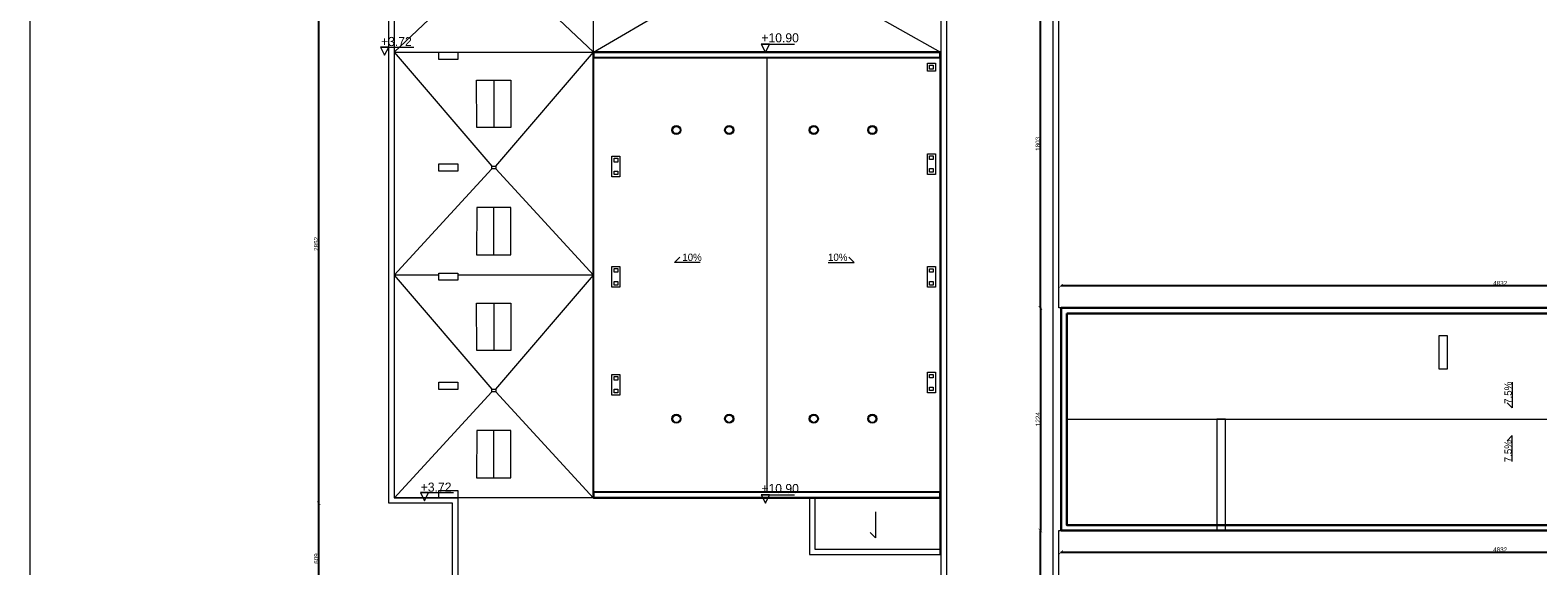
# Model space of a CAD drawing. Header units: centimetres. Extents: x -17621 to 77377, y -18613 to 66.
# Tile 169 of 173: x 61688 to 69984, y -14221 to -11275. Entities that reach past the tile are written whole.
import ezdxf

# ---------------------------------------------------------------- set-up
doc = ezdxf.new("R2010")
doc.units = ezdxf.units.CM
doc.layers.add('0-wymiarowanie rys.CAD', color=5, linetype='Continuous', lineweight=0, true_color=0x0000ff)
for name, color, linetype in [('PDF3_WIDOKOWA', 7, 'Continuous'), ('PDF5_A070 WYMIARY', 7, 'Continuous'), ('PDF5_A210 ŚCIANY ZEWNĘTRZNE', 7, 'Continuous'), ('PDF5_A220 ŚCIANY WEWNĘTRZNE', 7, 'Continuous'), ('PDF5_A710 OZNACZENIA KOMUNIKACJI', 7, 'Continuous'), ('PDF5_Text', 7, 'Continuous'), ('PDF5_WIDOKOWA', 7, 'Continuous')]:
    doc.layers.add(name, color=color, linetype=linetype)
doc.styles.add('PDF Century Gothic', font='GOTHIC.TTF')
doc.dimstyles.new('ISO-25', dxfattribs={"dimtxt": 25, "dimasz": 20, "dimexe": 0.6, "dimexo": 0.375, "dimtad": 1, "dimdec": 0, "dimtxsty": 'PDF Century Gothic', "dimblk": 'ARCHTICK', "dimcen": 2.5, "dimadec": 1, "dimazin": 0, "dimtfac": 1, "dimtdec": 0, "dimtmove": 0, "dimatfit": 3, "dimldrblk": 'ARCHTICK', "dimfxl": 2, "dimfxlon": 1, "dimarcsym": 0})

# ---------------------------------------------------------------- blocks, each defined once
blk = doc.blocks.new('_ArchTick')
at = {"color": 0, "linetype": 'ByBlock', "const_width": 0.15}
blk.add_lwpolyline([(-0.5, -0.5), (0.5, 0.5)], dxfattribs=at)
blk = doc.blocks.new('*D1134')
at = {"layer": '0-wymiarowanie rys.CAD', "color": 0, "linetype": 'Continuous', "lineweight": -2, "transparency": 16777216}
for p, q in [((67361.2, -14143.9), (67361.2, -14146.5)), ((67361.2, -14145.9), (72193.1, -14145.9)), ((72193.1, -14143.9), (72193.1, -14146.5))]:
    blk.add_line(p, q, dxfattribs=at)
at = {"layer": 'Defpoints', "color": 0, "linetype": 'Continuous', "transparency": 16777216}
for p in [(67361.2, -14026.2), (72193.1, -14026.2), (72193.1, -14145.9)]:
    blk.add_point(p, dxfattribs=at)
at = {"layer": '0-wymiarowanie rys.CAD', "color": 0, "linetype": 'Continuous', "lineweight": -2, "transparency": 16777216, "xscale": 20, "yscale": 20, "zscale": 20, "rotation": 180}
blk.add_blockref('_ArchTick', (67361.2, -14145.9), dxfattribs=at)
at = {"layer": '0-wymiarowanie rys.CAD', "color": 0, "linetype": 'Continuous', "lineweight": -2, "transparency": 16777216, "xscale": 20, "yscale": 20, "zscale": 20}
blk.add_blockref('_ArchTick', (72193.1, -14145.9), dxfattribs=at)
at = {"layer": '0-wymiarowanie rys.CAD', "color": 0, "linetype": 'Continuous', "transparency": 16777216, "insert": (69777.1, -14132.2), "char_height": 25, "attachment_point": 5, "style": 'PDF Century Gothic'}
blk.add_mtext('4832', dxfattribs=at)
blk = doc.blocks.new('*D1136')
at = {"layer": '0-wymiarowanie rys.CAD', "color": 0, "linetype": 'Continuous', "lineweight": -2, "transparency": 16777216}
for p, q in [((67361.2, -12682.8), (67361.2, -12680.2)), ((72193.1, -12680.8), (67361.2, -12680.8)), ((72193.1, -12682.8), (72193.1, -12680.2))]:
    blk.add_line(p, q, dxfattribs=at)
at = {"layer": 'Defpoints', "color": 0, "linetype": 'Continuous', "transparency": 16777216}
for p in [(67361.2, -12680.8), (67361.2, -12801.9), (72193.1, -12801.9)]:
    blk.add_point(p, dxfattribs=at)
at = {"layer": '0-wymiarowanie rys.CAD', "color": 0, "linetype": 'Continuous', "lineweight": -2, "transparency": 16777216, "xscale": 20, "yscale": 20, "zscale": 20, "rotation": 180}
blk.add_blockref('_ArchTick', (67361.2, -12680.8), dxfattribs=at)
at = {"layer": '0-wymiarowanie rys.CAD', "color": 0, "linetype": 'Continuous', "lineweight": -2, "transparency": 16777216, "xscale": 20, "yscale": 20, "zscale": 20}
blk.add_blockref('_ArchTick', (72193.1, -12680.8), dxfattribs=at)
at = {"layer": '0-wymiarowanie rys.CAD', "color": 0, "linetype": 'Continuous', "transparency": 16777216, "insert": (69777.1, -12667), "char_height": 25, "attachment_point": 5, "style": 'PDF Century Gothic'}
blk.add_mtext('4832', dxfattribs=at)
blk = doc.blocks.new('*D1141')
at = {"layer": '0-wymiarowanie rys.CAD', "color": 0, "linetype": 'Continuous', "lineweight": -2, "transparency": 16777216}
for p, q in [((67248.9, -12801.9), (67246.3, -12801.9)), ((67246.9, -12801.9), (67246.9, -14026.2)), ((67248.9, -14026.2), (67246.3, -14026.2))]:
    blk.add_line(p, q, dxfattribs=at)
at = {"layer": 'Defpoints', "color": 0, "linetype": 'Continuous', "transparency": 16777216}
for p in [(67361.2, -12801.9), (67246.9, -14026.2), (67361.2, -14026.2)]:
    blk.add_point(p, dxfattribs=at)
at = {"layer": '0-wymiarowanie rys.CAD', "color": 0, "linetype": 'Continuous', "lineweight": -2, "transparency": 16777216, "xscale": 20, "yscale": 20, "zscale": 20}
for p, rotation in [((67246.9, -12801.9), 90), ((67246.9, -14026.2), 270)]:
    blk.add_blockref('_ArchTick', p, dxfattribs=dict(at, rotation=rotation))
at = {"layer": '0-wymiarowanie rys.CAD', "color": 0, "linetype": 'Continuous', "transparency": 16777216, "insert": (67233.5, -13414.1), "char_height": 25, "attachment_point": 5, "rotation": 90, "style": 'PDF Century Gothic'}
blk.add_mtext('1224', dxfattribs=at)
blk = doc.blocks.new('*D1142')
at = {"layer": '0-wymiarowanie rys.CAD', "color": 0, "linetype": 'Continuous', "lineweight": -2, "transparency": 16777216}
for p, q in [((67248.9, -14026.2), (67246.3, -14026.2)), ((67246.9, -15844.8), (67246.9, -14026.2)), ((67248.9, -15844.8), (67246.3, -15844.8))]:
    blk.add_line(p, q, dxfattribs=at)
at = {"layer": 'Defpoints', "color": 0, "linetype": 'Continuous', "transparency": 16777216}
for p in [(67246.9, -14026.2), (67347.7, -14026.2), (67361.2, -15844.8)]:
    blk.add_point(p, dxfattribs=at)
at = {"layer": '0-wymiarowanie rys.CAD', "color": 0, "linetype": 'Continuous', "lineweight": -2, "transparency": 16777216, "xscale": 20, "yscale": 20, "zscale": 20}
for p, rotation in [((67246.9, -14026.2), 90), ((67246.9, -15844.8), 270)]:
    blk.add_blockref('_ArchTick', p, dxfattribs=dict(at, rotation=rotation))
at = {"layer": '0-wymiarowanie rys.CAD', "color": 0, "linetype": 'Continuous', "transparency": 16777216, "insert": (67233.2, -14935.5), "char_height": 25, "attachment_point": 5, "rotation": 90, "style": 'PDF Century Gothic'}
blk.add_mtext('1819', dxfattribs=at)
blk = doc.blocks.new('*D1143')
at = {"layer": '0-wymiarowanie rys.CAD', "color": 0, "linetype": 'Continuous', "lineweight": -2, "transparency": 16777216}
for p, q in [((67248.9, -10998.5), (67246.3, -10998.5)), ((67246.9, -12801.9), (67246.9, -10998.5)), ((67248.9, -12801.9), (67246.3, -12801.9))]:
    blk.add_line(p, q, dxfattribs=at)
at = {"layer": 'Defpoints', "color": 0, "linetype": 'Continuous', "transparency": 16777216}
for p in [(67246.9, -10998.5), (67361.2, -10998.5), (67361.2, -12801.9)]:
    blk.add_point(p, dxfattribs=at)
at = {"layer": '0-wymiarowanie rys.CAD', "color": 0, "linetype": 'Continuous', "lineweight": -2, "transparency": 16777216, "xscale": 20, "yscale": 20, "zscale": 20}
for p, rotation in [((67246.9, -10998.5), 90), ((67246.9, -12801.9), 270)]:
    blk.add_blockref('_ArchTick', p, dxfattribs=dict(at, rotation=rotation))
at = {"layer": '0-wymiarowanie rys.CAD', "color": 0, "linetype": 'Continuous', "transparency": 16777216, "insert": (67233.2, -11900.2), "char_height": 25, "attachment_point": 5, "rotation": 90, "style": 'PDF Century Gothic'}
blk.add_mtext('1803', dxfattribs=at)
blk = doc.blocks.new('*D1146')
at = {"layer": '0-wymiarowanie rys.CAD', "color": 0, "linetype": 'Continuous', "lineweight": -2, "transparency": 16777216}
for p, q in [((63661.3, -14594.1), (63661.3, -14596.7)), ((64011.8, -14596.1), (63661.3, -14596.1)), ((64011.8, -14594.1), (64011.8, -14596.7))]:
    blk.add_line(p, q, dxfattribs=at)
at = {"layer": 'Defpoints', "color": 0, "linetype": 'Continuous', "transparency": 16777216}
for p in [(63661.3, -13876.3), (64011.8, -13876.3), (63661.3, -14596.1)]:
    blk.add_point(p, dxfattribs=at)
at = {"layer": '0-wymiarowanie rys.CAD', "color": 0, "linetype": 'Continuous', "lineweight": -2, "transparency": 16777216, "xscale": 20, "yscale": 20, "zscale": 20, "rotation": 180}
blk.add_blockref('_ArchTick', (63661.3, -14596.1), dxfattribs=at)
at = {"layer": '0-wymiarowanie rys.CAD', "color": 0, "linetype": 'Continuous', "lineweight": -2, "transparency": 16777216, "xscale": 20, "yscale": 20, "zscale": 20}
blk.add_blockref('_ArchTick', (64011.8, -14596.1), dxfattribs=at)
at = {"layer": '0-wymiarowanie rys.CAD', "color": 0, "linetype": 'Continuous', "transparency": 16777216, "insert": (63836.5, -14582.3), "char_height": 25, "attachment_point": 5, "style": 'PDF Century Gothic'}
blk.add_mtext('351', dxfattribs=at)
blk = doc.blocks.new('*D1147')
at = {"layer": '0-wymiarowanie rys.CAD', "color": 0, "linetype": 'Continuous', "lineweight": -2, "transparency": 16777216}
for p, q in [((63278.5, -13876.3), (63275.9, -13876.3)), ((63276.5, -14485.1), (63276.5, -13876.3)), ((63278.5, -14485.1), (63275.9, -14485.1))]:
    blk.add_line(p, q, dxfattribs=at)
at = {"layer": 'Defpoints', "color": 0, "linetype": 'Continuous', "transparency": 16777216}
for p in [(63276.5, -13876.3), (63754.4, -13876.3), (63754.4, -14485.1)]:
    blk.add_point(p, dxfattribs=at)
at = {"layer": '0-wymiarowanie rys.CAD', "color": 0, "linetype": 'Continuous', "lineweight": -2, "transparency": 16777216, "xscale": 20, "yscale": 20, "zscale": 20}
for p, rotation in [((63276.5, -13876.3), 90), ((63276.5, -14485.1), 270)]:
    blk.add_blockref('_ArchTick', p, dxfattribs=dict(at, rotation=rotation))
at = {"layer": '0-wymiarowanie rys.CAD', "color": 0, "linetype": 'Continuous', "transparency": 16777216, "insert": (63262.8, -14180.7), "char_height": 25, "attachment_point": 5, "rotation": 90, "style": 'PDF Century Gothic'}
blk.add_mtext('609', dxfattribs=at)
blk = doc.blocks.new('*D1148')
at = {"layer": '0-wymiarowanie rys.CAD', "color": 0, "linetype": 'Continuous', "lineweight": -2, "transparency": 16777216}
for p, q in [((63278.5, -11024.8), (63275.9, -11024.8)), ((63276.5, -13876.3), (63276.5, -11024.8)), ((63278.5, -13876.3), (63275.9, -13876.3))]:
    blk.add_line(p, q, dxfattribs=at)
at = {"layer": 'Defpoints', "color": 0, "linetype": 'Continuous', "transparency": 16777216}
for p in [(63276.5, -11024.8), (63403.9, -11024.8), (63403.9, -13876.3)]:
    blk.add_point(p, dxfattribs=at)
at = {"layer": '0-wymiarowanie rys.CAD', "color": 0, "linetype": 'Continuous', "lineweight": -2, "transparency": 16777216, "xscale": 20, "yscale": 20, "zscale": 20}
for p, rotation in [((63276.5, -11024.8), 90), ((63276.5, -13876.3), 270)]:
    blk.add_blockref('_ArchTick', p, dxfattribs=dict(at, rotation=rotation))
at = {"layer": '0-wymiarowanie rys.CAD', "color": 0, "linetype": 'Continuous', "transparency": 16777216, "insert": (63262.8, -12450.6), "char_height": 25, "attachment_point": 5, "rotation": 90, "style": 'PDF Century Gothic'}
blk.add_mtext('2852', dxfattribs=at)

msp = doc.modelspace()

# ---------------------------------------------------------------- linework, layer by layer
at = {"layer": 'PDF3_WIDOKOWA', "color": 7, "lineweight": 5, "true_color": 0xffffff}
msp.add_lwpolyline([(61688.1, -18591.8), (61688.1, -5667.4), (77376.9, -5662.4), (77376.9, -18586.8)], close=True, dxfattribs=at)
at = {"layer": 'PDF5_A070 WYMIARY', "lineweight": 0}
for points in [[(65375.8, -12553), (65233.5, -12553), (65262.3, -12524.2)], [(66079.4, -12553), (66221.6, -12553), (66193.7, -12524.2)], [(69843.6, -13210), (69843.6, -13351.4), (69815.7, -13323.5)], [(69843.6, -13646.9), (69843.6, -13504.7), (69815.7, -13533.4)], [(66339.3, -13924.6), (66339.3, -14066.8), (66311.3, -14038.1)]]:
    msp.add_lwpolyline(points, dxfattribs=at)
at = {"layer": 'PDF5_A210 ŚCIANY ZEWNĘTRZNE', "lineweight": 30}
for points in [[(67361.2, -12801.9), (72193.1, -12801.9), (72193.1, -14026.2), (67361.2, -14026.2)], [(67391.7, -12832.4), (72163.5, -12832.4), (72163.5, -13996.6), (67391.7, -13996.6)]]:
    msp.add_lwpolyline(points, close=True, dxfattribs=at)
at = {"layer": 'PDF5_A220 ŚCIANY WEWNĘTRZNE', "lineweight": 25}
for points in [[(64787.4, -11396.5), (66695.7, -11396.5), (66695.7, -13845.9), (64787.4, -13845.9)], [(64787.4, -11426.1), (66695.7, -11426.1), (66695.7, -11396.5), (64787.4, -11396.5)], [(64787.4, -13845.9), (66695.7, -13845.9), (66695.7, -13816.2), (64787.4, -13816.2)]]:
    msp.add_lwpolyline(points, close=True, dxfattribs=at)
at = {"layer": 'PDF5_A710 OZNACZENIA KOMUNIKACJI', "lineweight": 5}
for points in [[(65710.8, -11352.6), (65755.7, -11352.6), (65710.8, -11352.6), (65733.7, -11397.4), (65755.7, -11352.6), (65710.8, -11352.6), (65733.7, -11397.4), (65755.7, -11352.6), (65893.7, -11352.6)], [(63616.2, -11367.8), (63661.1, -11367.8), (63616.2, -11367.8), (63638.2, -11412.7), (63661.1, -11367.8), (63616.2, -11367.8), (63638.2, -11412.7), (63661.1, -11367.8), (63799.1, -11367.8)], [(63835.5, -13818), (63880.3, -13818), (63835.5, -13818), (63857.5, -13862.9), (63880.3, -13818), (63835.5, -13818), (63857.5, -13862.9), (63880.3, -13818), (64017.5, -13818)], [(65710.8, -13829.9), (65755.7, -13829.9), (65710.8, -13829.9), (65733.7, -13875.6), (65755.7, -13829.9), (65710.8, -13829.9), (65733.7, -13875.6), (65755.7, -13829.9), (65893.7, -13829.9)]]:
    msp.add_lwpolyline(points, dxfattribs=at)
at = {"layer": 'PDF5_WIDOKOWA', "lineweight": 5}
for points in [[(67347.7, -15844.8), (67347.7, -14026.2), (67361.2, -14026.2), (67361.2, -12801.9), (67347.7, -12801.9), (67347.7, -10998.5), (67361.2, -10998.5), (67361.2, -9768.3), (66699.1, -9768.3), (66699.1, -15844.8)], [(67317.2, -15844.8), (67317.2, -13996.6), (67317.2, -12832.4), (67317.2, -10968.1), (67317.2, -10954.5), (67317.2, -9784.4), (66729.6, -9798), (66729.6, -15844.8)], [(64228.6, -10888.5), (63691.8, -11396.5), (64787.4, -11396.5), (64787.4, -10874.9), (65214.9, -11124.7)], [(64250.6, -10888.5), (64787.4, -11396.5), (65214.9, -11146.7)], [(66695.7, -14485.1), (64011.8, -14485.1), (64011.8, -13876.3), (63661.3, -13876.3), (63661.3, -11024.8), (63691.8, -11024.8), (63691.8, -13845.9), (64041.4, -13845.9), (64041.4, -14454.6), (66695.7, -14455.5)], [(66253.8, -11146.7), (66696.6, -11396.5)], [(63691.8, -11396.5), (64228.6, -12023)], [(64250.6, -12023), (64787.4, -11396.5)], [(65741.5, -11426.1), (65741.5, -13816.2)], [(64239.6, -11550.6), (64239.6, -11810.5)], [(64228.6, -12037.4), (63691.8, -12622.4), (64228.6, -13249)], [(64250.6, -12037.4), (64787.4, -12622.4), (64041.4, -12622.4)], [(64239.6, -12510.7), (64239.6, -12250.8)], [(63936.5, -12622.4), (63691.8, -12622.4)], [(64250.6, -13249), (64787.4, -12622.4)], [(64239.6, -12776.5), (64239.6, -13036.5)], [(64228.6, -13263.4), (63691.8, -13848.4)], [(64250.6, -13263.4), (64787.4, -13848.4)], [(67391.7, -13414.1), (72163.5, -13414.1)], [(64239.6, -13736.6), (64239.6, -13476.7)], [(64787.4, -13845.9), (63691.8, -13845.9)]]:
    msp.add_lwpolyline(points, dxfattribs=at)
for points in [[(63936.5, -11396.5), (64041.4, -11396.5), (64041.4, -11436.3), (63936.5, -11436.3)], [(64787.4, -11396.5), (66695.7, -11396.5), (66695.7, -13845.9), (64787.4, -13845.9)], [(64787.4, -11426.1), (66695.7, -11426.1), (66695.7, -13816.2), (64787.4, -13816.2)], [(66625.5, -11456.6), (66669.5, -11456.6), (66669.5, -11500.6), (66625.5, -11500.6)], [(66656.8, -11488.8), (66637.3, -11488.8), (66637.3, -11468.4), (66656.8, -11468.4)], [(64333.5, -11550.6), (64333.5, -11810.5), (64145.6, -11810.5), (64144.7, -11550.6)], [(63936.5, -12010.3), (64041.4, -12010.3), (64041.4, -12050.1), (63936.5, -12050.1)], [(64250.6, -12023), (64250.6, -12037.4), (64228.6, -12037.4), (64228.6, -12023)], [(64933.8, -11968), (64933.8, -12081.4), (64889.8, -12081.4), (64889.8, -11968)], [(64901.6, -12000.1), (64901.6, -11979.8), (64921.1, -11979.8), (64921.1, -12000.1)], [(66669.5, -11954.4), (66669.5, -12068.7), (66625.5, -12068.7), (66625.5, -11954.4)], [(66637.3, -11986.6), (66637.3, -11966.3), (66656.8, -11966.3), (66656.8, -11986.6)], [(64921.1, -12050.1), (64921.1, -12069.6), (64901.6, -12069.6), (64901.6, -12050.1)], [(66656.8, -12036.5), (66656.8, -12056.9), (66637.3, -12056.9), (66637.3, -12036.5)], [(64333.5, -12510.7), (64333.5, -12250.8), (64145.6, -12250.8), (64144.7, -12510.7)], [(64933.8, -12574.2), (64933.8, -12688.5), (64889.8, -12688.5), (64889.8, -12574.2)], [(64901.6, -12606.4), (64901.6, -12586), (64921.1, -12586), (64921.1, -12606.4)], [(66669.5, -12574.2), (66669.5, -12688.5), (66625.5, -12688.5), (66625.5, -12574.2)], [(66637.3, -12606.4), (66637.3, -12586.9), (66656.8, -12586.9), (66656.8, -12606.4)], [(63936.5, -12610.6), (64041.4, -12610.6), (64041.4, -12650.4), (63936.5, -12650.4)], [(64921.1, -12656.3), (64921.1, -12676.6), (64901.6, -12676.6), (64901.6, -12656.3)], [(66656.8, -12656.3), (66656.8, -12676.6), (66637.3, -12676.6), (66637.3, -12656.3)], [(64333.5, -12776.5), (64333.5, -13036.5), (64145.6, -13036.5), (64144.7, -12776.5)], [(69438.9, -12955.2), (69438.9, -13137.2), (69487.2, -13137.2), (69487.2, -12955.2)], [(64933.8, -13167.7), (64933.8, -13282), (64889.8, -13282), (64889.8, -13167.7)], [(64901.6, -13199.9), (64901.6, -13179.5), (64921.1, -13179.5), (64921.1, -13199.9)], [(66669.5, -13155.8), (66669.5, -13269.3), (66625.5, -13269.3), (66625.5, -13155.8)], [(66637.3, -13187.2), (66637.3, -13167.7), (66656.8, -13167.7), (66656.8, -13187.2)], [(63936.5, -13210), (64041.4, -13210), (64041.4, -13250.7), (63936.5, -13250.7)], [(64250.6, -13249), (64250.6, -13263.4), (64228.6, -13263.4), (64228.6, -13249)], [(64921.1, -13249.8), (64921.1, -13269.3), (64901.6, -13269.3), (64901.6, -13249.8)], [(66656.8, -13238), (66656.8, -13257.4), (66637.3, -13257.4), (66637.3, -13238)], [(68218, -13414.1), (68218, -14028.7), (68266.3, -14028.7), (68266.3, -13414.1)], [(64333.5, -13736.6), (64333.5, -13476.7), (64145.6, -13476.7), (64144.7, -13736.6)], [(63936.5, -13806.1), (64041.4, -13806.1), (64041.4, -13845.9), (63936.5, -13845.9)], [(65976.9, -14159.1), (66695.7, -14159.1), (66695.7, -13845.9), (65976.9, -13845.9)], [(66006.5, -14129.5), (66695.7, -14129.5), (66695.7, -13845.9), (66006.5, -13845.9)]]:
    msp.add_lwpolyline(points, close=True, dxfattribs=at)
for centre, radius in [((65244.2, -11824.2), 25), ((65244.2, -11824.2), 19.9), ((65534.7, -11824.2), 25), ((65534.7, -11824.2), 19.9), ((66000.3, -11824.2), 25), ((66000.3, -11824.2), 19.9), ((66322.1, -11824.2), 25), ((66322.1, -11824.2), 19.9), ((65244.2, -13411.8), 25), ((65244.2, -13411.8), 19.9), ((65534.7, -13411.8), 25), ((65534.7, -13411.8), 19.9), ((66000.3, -13411.8), 25), ((66000.3, -13411.8), 19.9), ((66322.1, -13411.8), 25), ((66322.1, -13411.8), 19.9)]:
    msp.add_circle(centre, radius, dxfattribs=at)

# ---------------------------------------------------------------- texts
at = {"layer": 'PDF5_Text', "attachment_point": 4, "style": 'PDF Century Gothic'}
for s, insert, char_height in [('+3.72', (63618.8, -11337.9), 50), ('+10.90', (65711.8, -11317.6), 50), ('10%', (65276.6, -12524.3), 40), ('10%', (66078.4, -12524.3), 40), ('+3.72', (63837.2, -13788.3), 50), ('+10.90', (65711.8, -13795.9), 50)]:
    msp.add_mtext(s, dxfattribs=dict(at, insert=insert, char_height=char_height))
at = {"layer": 'PDF5_Text', "char_height": 40, "attachment_point": 4, "rotation": 90, "style": 'PDF Century Gothic'}
for insert in [(69821, -13330.2), (69821, -13651.1)]:
    msp.add_mtext('7.5%', dxfattribs=dict(at, insert=insert))

# ---------------------------------------------------------------- dimensions: what is measured, and where the dimension line sits
at = {"layer": '0-wymiarowanie rys.CAD', "linetype": 'Continuous'}
for base, p1, p2, picture, middle in [((63276.536, -11024.7872), (63403.9194, -13876.3433), (63403.9194, -11024.7872), '*D1148', (63262.7822, -12450.5652)), ((67246.9, -10998.5), (67361.2, -12801.9), (67361.2, -10998.5), '*D1143', (67233.2, -11900.2)), ((67246.9, -14026.2), (67361.2, -12801.9), (67361.2, -14026.2), '*D1141', (67233.5, -13414.1)), ((63276.5, -13876.3), (63754.4, -14485.1), (63754.4, -13876.3), '*D1147', (63262.8, -14180.7)), ((67246.9, -14026.2), (67361.2, -15844.8), (67347.7, -14026.2), '*D1142', (67233.2, -14935.5))]:
    dim = msp.add_linear_dim(base=base, p1=p1, p2=p2, angle=90, dimstyle='ISO-25', dxfattribs=at)
    dim.commit()
    dim.dimension.update_dxf_attribs({"geometry": picture, "text_midpoint": middle})
for base, p1, p2, picture, middle in [((67361.2, -12680.8), (72193.1, -12801.9), (67361.2, -12801.9), '*D1136', (69777.1, -12667)), ((63661.2902, -14596.1001), (64011.8081, -13876.3433), (63661.2902, -13876.3433), '*D1146', (63836.5491, -14582.3463)), ((72193.1, -14145.9), (67361.2, -14026.2), (72193.1, -14026.2), '*D1134', (69777.1, -14132.2))]:
    dim = msp.add_linear_dim(base=base, p1=p1, p2=p2, dimstyle='ISO-25', dxfattribs=at)
    dim.commit()
    dim.dimension.update_dxf_attribs({"geometry": picture, "text_midpoint": middle})

doc.saveas('drawing.dxf')
